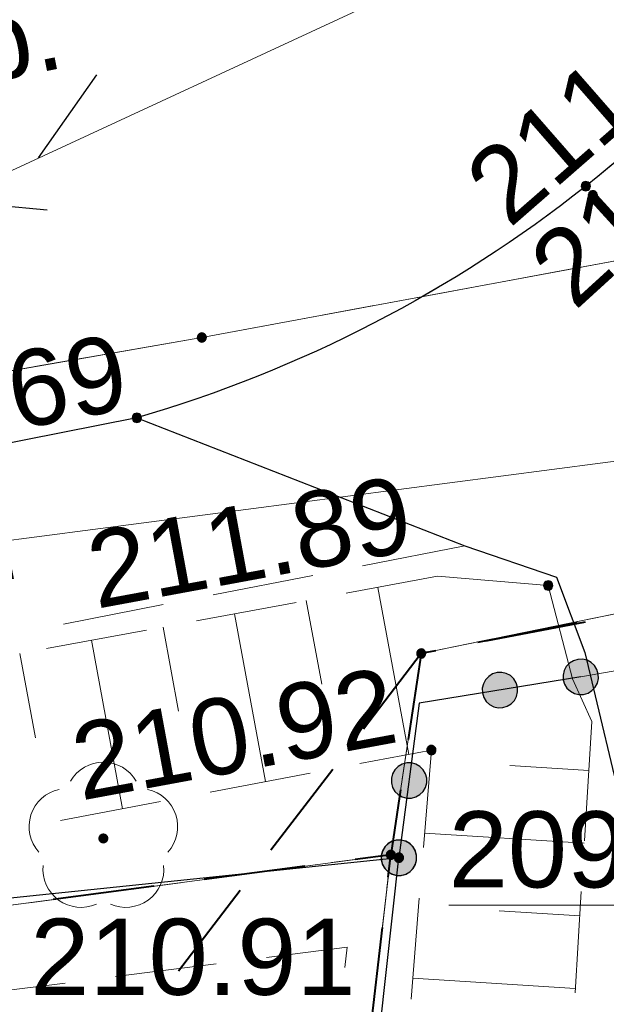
# Model space of a CAD drawing. Header units: metres. Extents: x 7419414 to 7419803, y 5549484 to 5549731.
# Tile 89 of 102: x 7419587 to 7419593, y 5549643 to 5549653. Entities that reach past the tile are written whole.
import ezdxf

# ---------------------------------------------------------------- set-up
doc = ezdxf.new("R2010")
doc.units = ezdxf.units.M
doc.header["$MEASUREMENT"] = 0
doc.layers.get('0').update_dxf_attribs({"color": 250})
for name, color, linetype, lineweight in [('EGDE', 7, 'Continuous', 13), ('EGUG', 96, 'Continuous', 13), ('GUPPRZ_O', 7, 'Continuous', 13), ('LINIE ROZGRANICZAJĄCE MPZP', 212, 'Continuous', 0), ('OBOP02_01', 96, 'Continuous', 13), ('OTKC', 7, 'Continuous', 13), ('OTKC_O', 7, 'Continuous', 13), ('OTKJ', 7, 'Continuous', 13), ('OTKJ_O', 7, 'Continuous', 13), ('OTKK', 7, 'Continuous', 30), ('OTOB', 7, 'Continuous', 13), ('OTOO', 7, 'Continuous', 30), ('OTRK', 7, 'Continuous', 13), ('OTRS_O', 7, 'Continuous', 13), ('PTTL05', 18, 'Continuous', 13), ('sutp', 250, 'Continuous', 0), ('SUWP', 5, 'Continuous', 13)]:
    doc.layers.add(name, color=color, linetype=linetype, lineweight=lineweight)
doc.styles.add('Arial', font='arial.ttf')

# ---------------------------------------------------------------- blocks, each defined once
blk = doc.blocks.new('OBOP02_01_1')
at = {"layer": 'OBOP02_01', "linetype": 'Continuous', "lineweight": 13}
h = blk.add_hatch(color=96, dxfattribs=at)
edge = h.paths.add_edge_path()
edge.add_arc((0, 0), 0.005, 0, 360)
at = {"layer": 'OBOP02_01', "color": 96, "linetype": 'Continuous', "lineweight": 13}
for centre, start, end in [((0, 0.0375), 30.14713, 149.85287), ((-0.03566, 0.01159), 102.14713, 221.85287), ((0.03566, 0.01159), 318.14713, 77.85287), ((-0.02204, -0.03034), 174.14717, 293.85287), ((0.02204, -0.03034), 246.14713, 5.85287)]:
    blk.add_arc(centre, 0.0375, start, end, dxfattribs=at)

msp = doc.modelspace()

# ---------------------------------------------------------------- hatches: boundary and pattern name
at = {"linetype": 'Continuous'}
for points in [[(7419592.85, 5549650.865), (7419592.8384, 5549650.8665), (7419592.8275, 5549650.871), (7419592.8182, 5549650.8782), (7419592.811, 5549650.8875), (7419592.8065, 5549650.8984), (7419592.805, 5549650.91), (7419592.8065, 5549650.9216), (7419592.811, 5549650.9325), (7419592.8182, 5549650.9418), (7419592.8275, 5549650.949), (7419592.8384, 5549650.9535), (7419592.85, 5549650.955), (7419592.8616, 5549650.9535), (7419592.8725, 5549650.949), (7419592.8818, 5549650.9418), (7419592.889, 5549650.9325), (7419592.8935, 5549650.9216), (7419592.895, 5549650.91), (7419592.8935, 5549650.8984), (7419592.889, 5549650.8875), (7419592.8818, 5549650.8782), (7419592.8725, 5549650.871), (7419592.8616, 5549650.8665)], [(7419592.92, 5549650.775), (7419592.9084, 5549650.7765), (7419592.8975, 5549650.781), (7419592.8882, 5549650.7882), (7419592.881, 5549650.7975), (7419592.8765, 5549650.8084), (7419592.875, 5549650.82), (7419592.8765, 5549650.8316), (7419592.881, 5549650.8425), (7419592.8882, 5549650.8518), (7419592.8975, 5549650.859), (7419592.9084, 5549650.8635), (7419592.92, 5549650.865), (7419592.9316, 5549650.8635), (7419592.9425, 5549650.859), (7419592.9518, 5549650.8518), (7419592.959, 5549650.8425), (7419592.9635, 5549650.8316), (7419592.965, 5549650.82), (7419592.9635, 5549650.8084), (7419592.959, 5549650.7975), (7419592.9518, 5549650.7882), (7419592.9425, 5549650.781), (7419592.9316, 5549650.7765)], [(7419589.07, 5549649.375), (7419589.0561, 5549649.3772), (7419589.0436, 5549649.3836), (7419589.0336, 5549649.3936), (7419589.0272, 5549649.4061), (7419589.025, 5549649.42), (7419589.0272, 5549649.4339), (7419589.0336, 5549649.4465), (7419589.0436, 5549649.4564), (7419589.0561, 5549649.4628), (7419589.07, 5549649.465), (7419589.0839, 5549649.4628), (7419589.0965, 5549649.4564), (7419589.1064, 5549649.4465), (7419589.1128, 5549649.4339), (7419589.115, 5549649.42), (7419589.1128, 5549649.4061), (7419589.1064, 5549649.3936), (7419589.0965, 5549649.3836), (7419589.0839, 5549649.3772)], [(7419588.43, 5549648.585), (7419588.4184, 5549648.5865), (7419588.4075, 5549648.591), (7419588.3982, 5549648.5982), (7419588.391, 5549648.6075), (7419588.3865, 5549648.6184), (7419588.385, 5549648.63), (7419588.3865, 5549648.6416), (7419588.391, 5549648.6525), (7419588.3982, 5549648.6618), (7419588.4075, 5549648.669), (7419588.4184, 5549648.6735), (7419588.43, 5549648.675), (7419588.4416, 5549648.6735), (7419588.4525, 5549648.669), (7419588.4618, 5549648.6618), (7419588.469, 5549648.6525), (7419588.4735, 5549648.6416), (7419588.475, 5549648.63), (7419588.4735, 5549648.6184), (7419588.469, 5549648.6075), (7419588.4618, 5549648.5982), (7419588.4525, 5549648.591), (7419588.4416, 5549648.5865)], [(7419592.48, 5549646.935), (7419592.4684, 5549646.9365), (7419592.4575, 5549646.941), (7419592.4482, 5549646.9482), (7419592.441, 5549646.9575), (7419592.4365, 5549646.9684), (7419592.435, 5549646.98), (7419592.4365, 5549646.9916), (7419592.441, 5549647.0025), (7419592.4482, 5549647.0118), (7419592.4575, 5549647.019), (7419592.4684, 5549647.0235), (7419592.48, 5549647.025), (7419592.4916, 5549647.0235), (7419592.5025, 5549647.019), (7419592.5118, 5549647.0118), (7419592.519, 5549647.0025), (7419592.5235, 5549646.9916), (7419592.525, 5549646.98), (7419592.5235, 5549646.9684), (7419592.519, 5549646.9575), (7419592.5118, 5549646.9482), (7419592.5025, 5549646.941), (7419592.4916, 5549646.9365)], [(7419591.23, 5549646.265), (7419591.2161, 5549646.2672), (7419591.2036, 5549646.2736), (7419591.1936, 5549646.2835), (7419591.1872, 5549646.2961), (7419591.185, 5549646.31), (7419591.1872, 5549646.3239), (7419591.1936, 5549646.3364), (7419591.2036, 5549646.3464), (7419591.2161, 5549646.3528), (7419591.23, 5549646.355), (7419591.2439, 5549646.3528), (7419591.2565, 5549646.3464), (7419591.2664, 5549646.3364), (7419591.2728, 5549646.3239), (7419591.275, 5549646.31), (7419591.2728, 5549646.2961), (7419591.2664, 5549646.2835), (7419591.2565, 5549646.2736), (7419591.2439, 5549646.2672)], [(7419592.7826, 5549645.9059), (7419592.7381, 5549645.9163), (7419592.6978, 5549645.9379), (7419592.6646, 5549645.9692), (7419592.6405, 5549646.008), (7419592.6273, 5549646.0518), (7419592.6259, 5549646.0974), (7419592.6363, 5549646.1419), (7419592.6579, 5549646.1822), (7419592.6892, 5549646.2154), (7419592.728, 5549646.2395), (7419592.7718, 5549646.2527), (7419592.8174, 5549646.2541), (7419592.8619, 5549646.2437), (7419592.9022, 5549646.2221), (7419592.9354, 5549646.1908), (7419592.9595, 5549646.152), (7419592.9727, 5549646.1082), (7419592.9741, 5549646.0626), (7419592.9637, 5549646.0181), (7419592.9421, 5549645.9778), (7419592.9108, 5549645.9446), (7419592.872, 5549645.9205), (7419592.8282, 5549645.9073)], [(7419591.9876, 5549645.7759), (7419591.9431, 5549645.7863), (7419591.9028, 5549645.8079), (7419591.8696, 5549645.8392), (7419591.8455, 5549645.878), (7419591.8323, 5549645.9218), (7419591.8309, 5549645.9674), (7419591.8413, 5549646.0119), (7419591.8629, 5549646.0522), (7419591.8942, 5549646.0854), (7419591.933, 5549646.1095), (7419591.9768, 5549646.1227), (7419592.0224, 5549646.1241), (7419592.0669, 5549646.1137), (7419592.1072, 5549646.0921), (7419592.1404, 5549646.0608), (7419592.1645, 5549646.022), (7419592.1777, 5549645.9782), (7419592.1791, 5549645.9326), (7419592.1687, 5549645.8881), (7419592.1471, 5549645.8478), (7419592.1158, 5549645.8146), (7419592.077, 5549645.7905), (7419592.0332, 5549645.7773)], [(7419591.9876, 5549645.7759), (7419591.9431, 5549645.7863), (7419591.9028, 5549645.8079), (7419591.8696, 5549645.8392), (7419591.8455, 5549645.878), (7419591.8323, 5549645.9218), (7419591.8309, 5549645.9674), (7419591.8413, 5549646.0119), (7419591.8629, 5549646.0522), (7419591.8942, 5549646.0854), (7419591.933, 5549646.1095), (7419591.9768, 5549646.1227), (7419592.0224, 5549646.1241), (7419592.0669, 5549646.1137), (7419592.1072, 5549646.0921), (7419592.1404, 5549646.0608), (7419592.1645, 5549646.022), (7419592.1777, 5549645.9782), (7419592.1791, 5549645.9326), (7419592.1687, 5549645.8881), (7419592.1471, 5549645.8478), (7419592.1158, 5549645.8146), (7419592.077, 5549645.7905), (7419592.0332, 5549645.7773)], [(7419591.33, 5549645.315), (7419591.3184, 5549645.3165), (7419591.3075, 5549645.321), (7419591.2982, 5549645.3282), (7419591.291, 5549645.3375), (7419591.2865, 5549645.3484), (7419591.285, 5549645.36), (7419591.2865, 5549645.3716), (7419591.291, 5549645.3825), (7419591.2982, 5549645.3918), (7419591.3075, 5549645.399), (7419591.3184, 5549645.4035), (7419591.33, 5549645.405), (7419591.3416, 5549645.4035), (7419591.3525, 5549645.399), (7419591.3618, 5549645.3918), (7419591.369, 5549645.3825), (7419591.3735, 5549645.3716), (7419591.375, 5549645.36), (7419591.3735, 5549645.3484), (7419591.369, 5549645.3375), (7419591.3618, 5549645.3282), (7419591.3525, 5549645.321), (7419591.3416, 5549645.3165)], [(7419591.0872, 5549644.8865), (7419591.043, 5549644.8983), (7419591.0035, 5549644.9212), (7419590.9712, 5549644.9535), (7419590.9483, 5549644.993), (7419590.9365, 5549645.0371), (7419590.9365, 5549645.0828), (7419590.9483, 5549645.127), (7419590.9712, 5549645.1665), (7419591.0035, 5549645.1988), (7419591.043, 5549645.2217), (7419591.0871, 5549645.2335), (7419591.1328, 5549645.2335), (7419591.177, 5549645.2217), (7419591.2165, 5549645.1988), (7419591.2488, 5549645.1665), (7419591.2717, 5549645.127), (7419591.2835, 5549645.0829), (7419591.2835, 5549645.0372), (7419591.2717, 5549644.993), (7419591.2488, 5549644.9535), (7419591.2165, 5549644.9212), (7419591.177, 5549644.8983), (7419591.1329, 5549644.8865)], [(7419591.0872, 5549644.8865), (7419591.043, 5549644.8983), (7419591.0035, 5549644.9212), (7419590.9712, 5549644.9535), (7419590.9483, 5549644.993), (7419590.9365, 5549645.0371), (7419590.9365, 5549645.0828), (7419590.9483, 5549645.127), (7419590.9712, 5549645.1665), (7419591.0035, 5549645.1988), (7419591.043, 5549645.2217), (7419591.0871, 5549645.2335), (7419591.1328, 5549645.2335), (7419591.177, 5549645.2217), (7419591.2165, 5549645.1988), (7419591.2488, 5549645.1665), (7419591.2717, 5549645.127), (7419591.2835, 5549645.0829), (7419591.2835, 5549645.0372), (7419591.2717, 5549644.993), (7419591.2488, 5549644.9535), (7419591.2165, 5549644.9212), (7419591.177, 5549644.8983), (7419591.1329, 5549644.8865)], [(7419591.0281, 5549644.1259), (7419590.9824, 5549644.1272), (7419590.9386, 5549644.1402), (7419590.8997, 5549644.1641), (7419590.8683, 5549644.1973), (7419590.8466, 5549644.2375), (7419590.8359, 5549644.2819), (7419590.8372, 5549644.3276), (7419590.8502, 5549644.3714), (7419590.8741, 5549644.4103), (7419590.9073, 5549644.4417), (7419590.9475, 5549644.4634), (7419590.9919, 5549644.4741), (7419591.0376, 5549644.4728), (7419591.0814, 5549644.4598), (7419591.1203, 5549644.4359), (7419591.1517, 5549644.4027), (7419591.1734, 5549644.3625), (7419591.1841, 5549644.3181), (7419591.1828, 5549644.2724), (7419591.1698, 5549644.2286), (7419591.1459, 5549644.1897), (7419591.1127, 5549644.1583), (7419591.0725, 5549644.1366)], [(7419590.9906, 5549644.1261), (7419590.9462, 5549644.137), (7419590.9062, 5549644.1591), (7419590.8733, 5549644.1908), (7419590.8497, 5549644.2299), (7419590.837, 5549644.2738), (7419590.8361, 5549644.3194), (7419590.847, 5549644.3638), (7419590.8691, 5549644.4038), (7419590.9008, 5549644.4367), (7419590.9399, 5549644.4603), (7419590.9838, 5549644.473), (7419591.0294, 5549644.4739), (7419591.0738, 5549644.463), (7419591.1138, 5549644.4409), (7419591.1467, 5549644.4092), (7419591.1703, 5549644.3701), (7419591.183, 5549644.3262), (7419591.1839, 5549644.2806), (7419591.173, 5549644.2362), (7419591.1509, 5549644.1962), (7419591.1192, 5549644.1633), (7419591.0801, 5549644.1397), (7419591.0362, 5549644.127)], [(7419590.9872, 5549644.1265), (7419590.943, 5549644.1383), (7419590.9035, 5549644.1612), (7419590.8712, 5549644.1935), (7419590.8483, 5549644.233), (7419590.8365, 5549644.2771), (7419590.8365, 5549644.3228), (7419590.8483, 5549644.367), (7419590.8712, 5549644.4065), (7419590.9035, 5549644.4388), (7419590.943, 5549644.4617), (7419590.9871, 5549644.4735), (7419591.0328, 5549644.4735), (7419591.077, 5549644.4617), (7419591.1165, 5549644.4388), (7419591.1488, 5549644.4065), (7419591.1717, 5549644.367), (7419591.1835, 5549644.3229), (7419591.1835, 5549644.2772), (7419591.1717, 5549644.233), (7419591.1488, 5549644.1935), (7419591.1165, 5549644.1612), (7419591.077, 5549644.1383), (7419591.0329, 5549644.1265)], [(7419590.93, 5549644.285), (7419590.9161, 5549644.2872), (7419590.9035, 5549644.2936), (7419590.8936, 5549644.3036), (7419590.8872, 5549644.3161), (7419590.885, 5549644.33), (7419590.8872, 5549644.3439), (7419590.8936, 5549644.3564), (7419590.9035, 5549644.3664), (7419590.9161, 5549644.3728), (7419590.93, 5549644.375), (7419590.9439, 5549644.3728), (7419590.9565, 5549644.3664), (7419590.9664, 5549644.3564), (7419590.9728, 5549644.3439), (7419590.975, 5549644.33), (7419590.9728, 5549644.3161), (7419590.9664, 5549644.3036), (7419590.9565, 5549644.2936), (7419590.9439, 5549644.2872)], [(7419591.01, 5549644.255), (7419590.9984, 5549644.2565), (7419590.9875, 5549644.261), (7419590.9782, 5549644.2682), (7419590.971, 5549644.2775), (7419590.9665, 5549644.2884), (7419590.965, 5549644.3), (7419590.9665, 5549644.3116), (7419590.971, 5549644.3225), (7419590.9782, 5549644.3318), (7419590.9875, 5549644.339), (7419590.9984, 5549644.3435), (7419591.01, 5549644.345), (7419591.0216, 5549644.3435), (7419591.0325, 5549644.339), (7419591.0418, 5549644.3318), (7419591.049, 5549644.3225), (7419591.0535, 5549644.3116), (7419591.055, 5549644.3), (7419591.0535, 5549644.2884), (7419591.049, 5549644.2775), (7419591.0418, 5549644.2682), (7419591.0325, 5549644.261), (7419591.0216, 5549644.2565)]]:
    msp.add_hatch(color=0, dxfattribs=at).paths.add_polyline_path(points)

# ---------------------------------------------------------------- linework, layer by layer
at = {"color": 0, "linetype": 'Continuous'}
for p, q in [((7419587.4605, 5549651.1869), (7419588.0353, 5549652.0041)), ((7419586.5531, 5549650.7667), (7419587.5481, 5549650.6765))]:
    msp.add_line(p, q, dxfattribs=at)
at = {"color": 0, "linetype": 'Continuous', "flags": 128}
for points in [[(7419592.805, 5549650.91), (7419592.8065, 5549650.8984), (7419592.811, 5549650.8875), (7419592.8182, 5549650.8782), (7419592.8275, 5549650.871), (7419592.8384, 5549650.8665), (7419592.85, 5549650.865), (7419592.8616, 5549650.8665), (7419592.8725, 5549650.871), (7419592.8818, 5549650.8782), (7419592.889, 5549650.8875), (7419592.8935, 5549650.8984), (7419592.895, 5549650.91), (7419592.8935, 5549650.9216), (7419592.889, 5549650.9325), (7419592.8818, 5549650.9418), (7419592.8725, 5549650.949), (7419592.8616, 5549650.9535), (7419592.85, 5549650.955), (7419592.8384, 5549650.9535), (7419592.8275, 5549650.949), (7419592.8182, 5549650.9418), (7419592.811, 5549650.9325), (7419592.8065, 5549650.9216), (7419592.805, 5549650.91)], [(7419592.875, 5549650.82), (7419592.8765, 5549650.8084), (7419592.881, 5549650.7975), (7419592.8882, 5549650.7882), (7419592.8975, 5549650.781), (7419592.9084, 5549650.7765), (7419592.92, 5549650.775), (7419592.9316, 5549650.7765), (7419592.9425, 5549650.781), (7419592.9518, 5549650.7882), (7419592.959, 5549650.7975), (7419592.9635, 5549650.8084), (7419592.965, 5549650.82), (7419592.9635, 5549650.8316), (7419592.959, 5549650.8425), (7419592.9518, 5549650.8518), (7419592.9425, 5549650.859), (7419592.9316, 5549650.8635), (7419592.92, 5549650.865), (7419592.9084, 5549650.8635), (7419592.8975, 5549650.859), (7419592.8882, 5549650.8518), (7419592.881, 5549650.8425), (7419592.8765, 5549650.8316), (7419592.875, 5549650.82)], [(7419589.07, 5549649.375), (7419589.0839, 5549649.3772), (7419589.0965, 5549649.3836), (7419589.1064, 5549649.3936), (7419589.1128, 5549649.4061), (7419589.115, 5549649.42), (7419589.1128, 5549649.4339), (7419589.1064, 5549649.4465), (7419589.0965, 5549649.4564), (7419589.0839, 5549649.4628), (7419589.07, 5549649.465), (7419589.0561, 5549649.4628), (7419589.0436, 5549649.4564), (7419589.0336, 5549649.4465), (7419589.0272, 5549649.4339), (7419589.025, 5549649.42), (7419589.0272, 5549649.4061), (7419589.0336, 5549649.3936), (7419589.0436, 5549649.3836), (7419589.0561, 5549649.3772), (7419589.07, 5549649.375)], [(7419588.385, 5549648.63), (7419588.3865, 5549648.6184), (7419588.391, 5549648.6075), (7419588.3982, 5549648.5982), (7419588.4075, 5549648.591), (7419588.4184, 5549648.5865), (7419588.43, 5549648.585), (7419588.4416, 5549648.5865), (7419588.4525, 5549648.591), (7419588.4618, 5549648.5982), (7419588.469, 5549648.6075), (7419588.4735, 5549648.6184), (7419588.475, 5549648.63), (7419588.4735, 5549648.6416), (7419588.469, 5549648.6525), (7419588.4618, 5549648.6618), (7419588.4525, 5549648.669), (7419588.4416, 5549648.6735), (7419588.43, 5549648.675), (7419588.4184, 5549648.6735), (7419588.4075, 5549648.669), (7419588.3982, 5549648.6618), (7419588.391, 5549648.6525), (7419588.3865, 5549648.6416), (7419588.385, 5549648.63)], [(7419592.435, 5549646.98), (7419592.4365, 5549646.9684), (7419592.441, 5549646.9575), (7419592.4482, 5549646.9482), (7419592.4575, 5549646.941), (7419592.4684, 5549646.9365), (7419592.48, 5549646.935), (7419592.4916, 5549646.9365), (7419592.5025, 5549646.941), (7419592.5118, 5549646.9482), (7419592.519, 5549646.9575), (7419592.5235, 5549646.9684), (7419592.525, 5549646.98), (7419592.5235, 5549646.9916), (7419592.519, 5549647.0025), (7419592.5118, 5549647.0118), (7419592.5025, 5549647.019), (7419592.4916, 5549647.0235), (7419592.48, 5549647.025), (7419592.4684, 5549647.0235), (7419592.4575, 5549647.019), (7419592.4482, 5549647.0118), (7419592.441, 5549647.0025), (7419592.4365, 5549646.9916), (7419592.435, 5549646.98)], [(7419591.23, 5549646.265), (7419591.2439, 5549646.2672), (7419591.2565, 5549646.2736), (7419591.2664, 5549646.2835), (7419591.2728, 5549646.2961), (7419591.275, 5549646.31), (7419591.2728, 5549646.3239), (7419591.2664, 5549646.3364), (7419591.2565, 5549646.3464), (7419591.2439, 5549646.3528), (7419591.23, 5549646.355), (7419591.2161, 5549646.3528), (7419591.2036, 5549646.3464), (7419591.1936, 5549646.3364), (7419591.1872, 5549646.3239), (7419591.185, 5549646.31), (7419591.1872, 5549646.2961), (7419591.1936, 5549646.2835), (7419591.2036, 5549646.2736), (7419591.2161, 5549646.2672), (7419591.23, 5549646.265)], [(7419592.9727, 5549646.1082), (7419592.9595, 5549646.152), (7419592.9354, 5549646.1908), (7419592.9022, 5549646.2221), (7419592.8619, 5549646.2437), (7419592.8174, 5549646.2541), (7419592.7718, 5549646.2527), (7419592.728, 5549646.2395), (7419592.6892, 5549646.2154), (7419592.6579, 5549646.1822), (7419592.6363, 5549646.1419), (7419592.6259, 5549646.0974), (7419592.6273, 5549646.0518), (7419592.6405, 5549646.008), (7419592.6646, 5549645.9692), (7419592.6978, 5549645.9379), (7419592.7381, 5549645.9163), (7419592.7826, 5549645.9059), (7419592.8282, 5549645.9073), (7419592.872, 5549645.9205), (7419592.9108, 5549645.9446), (7419592.9421, 5549645.9778), (7419592.9637, 5549646.0181), (7419592.9741, 5549646.0626), (7419592.9727, 5549646.1082)], [(7419592.1777, 5549645.9782), (7419592.1645, 5549646.022), (7419592.1404, 5549646.0608), (7419592.1072, 5549646.0921), (7419592.0669, 5549646.1137), (7419592.0224, 5549646.1241), (7419591.9768, 5549646.1227), (7419591.933, 5549646.1095), (7419591.8942, 5549646.0854), (7419591.8629, 5549646.0522), (7419591.8413, 5549646.0119), (7419591.8309, 5549645.9674), (7419591.8323, 5549645.9218), (7419591.8455, 5549645.878), (7419591.8696, 5549645.8392), (7419591.9028, 5549645.8079), (7419591.9431, 5549645.7863), (7419591.9876, 5549645.7759), (7419592.0332, 5549645.7773), (7419592.077, 5549645.7905), (7419592.1158, 5549645.8146), (7419592.1471, 5549645.8478), (7419592.1687, 5549645.8881), (7419592.1791, 5549645.9326), (7419592.1777, 5549645.9782)], [(7419592.1777, 5549645.9782), (7419592.1645, 5549646.022), (7419592.1404, 5549646.0608), (7419592.1072, 5549646.0921), (7419592.0669, 5549646.1137), (7419592.0224, 5549646.1241), (7419591.9768, 5549646.1227), (7419591.933, 5549646.1095), (7419591.8942, 5549646.0854), (7419591.8629, 5549646.0522), (7419591.8413, 5549646.0119), (7419591.8309, 5549645.9674), (7419591.8323, 5549645.9218), (7419591.8455, 5549645.878), (7419591.8696, 5549645.8392), (7419591.9028, 5549645.8079), (7419591.9431, 5549645.7863), (7419591.9876, 5549645.7759), (7419592.0332, 5549645.7773), (7419592.077, 5549645.7905), (7419592.1158, 5549645.8146), (7419592.1471, 5549645.8478), (7419592.1687, 5549645.8881), (7419592.1791, 5549645.9326), (7419592.1777, 5549645.9782)], [(7419591.285, 5549645.36), (7419591.2865, 5549645.3484), (7419591.291, 5549645.3375), (7419591.2982, 5549645.3282), (7419591.3075, 5549645.321), (7419591.3184, 5549645.3165), (7419591.33, 5549645.315), (7419591.3416, 5549645.3165), (7419591.3525, 5549645.321), (7419591.3618, 5549645.3282), (7419591.369, 5549645.3375), (7419591.3735, 5549645.3484), (7419591.375, 5549645.36), (7419591.3735, 5549645.3716), (7419591.369, 5549645.3825), (7419591.3618, 5549645.3918), (7419591.3525, 5549645.399), (7419591.3416, 5549645.4035), (7419591.33, 5549645.405), (7419591.3184, 5549645.4035), (7419591.3075, 5549645.399), (7419591.2982, 5549645.3918), (7419591.291, 5549645.3825), (7419591.2865, 5549645.3716), (7419591.285, 5549645.36)], [(7419591.1328, 5549645.2335), (7419591.0871, 5549645.2335), (7419591.043, 5549645.2217), (7419591.0035, 5549645.1988), (7419590.9712, 5549645.1665), (7419590.9483, 5549645.127), (7419590.9365, 5549645.0828), (7419590.9365, 5549645.0371), (7419590.9483, 5549644.993), (7419590.9712, 5549644.9535), (7419591.0035, 5549644.9212), (7419591.043, 5549644.8983), (7419591.0872, 5549644.8865), (7419591.1329, 5549644.8865), (7419591.177, 5549644.8983), (7419591.2165, 5549644.9212), (7419591.2488, 5549644.9535), (7419591.2717, 5549644.993), (7419591.2835, 5549645.0372), (7419591.2835, 5549645.0829), (7419591.2717, 5549645.127), (7419591.2488, 5549645.1665), (7419591.2165, 5549645.1988), (7419591.177, 5549645.2217), (7419591.1328, 5549645.2335)], [(7419591.1328, 5549645.2335), (7419591.0871, 5549645.2335), (7419591.043, 5549645.2217), (7419591.0035, 5549645.1988), (7419590.9712, 5549645.1665), (7419590.9483, 5549645.127), (7419590.9365, 5549645.0828), (7419590.9365, 5549645.0371), (7419590.9483, 5549644.993), (7419590.9712, 5549644.9535), (7419591.0035, 5549644.9212), (7419591.043, 5549644.8983), (7419591.0872, 5549644.8865), (7419591.1329, 5549644.8865), (7419591.177, 5549644.8983), (7419591.2165, 5549644.9212), (7419591.2488, 5549644.9535), (7419591.2717, 5549644.993), (7419591.2835, 5549645.0372), (7419591.2835, 5549645.0829), (7419591.2717, 5549645.127), (7419591.2488, 5549645.1665), (7419591.2165, 5549645.1988), (7419591.177, 5549645.2217), (7419591.1328, 5549645.2335)], [(7419591.1841, 5549644.3181), (7419591.1734, 5549644.3625), (7419591.1517, 5549644.4027), (7419591.1203, 5549644.4359), (7419591.0814, 5549644.4598), (7419591.0376, 5549644.4728), (7419590.9919, 5549644.4741), (7419590.9475, 5549644.4634), (7419590.9073, 5549644.4417), (7419590.8741, 5549644.4103), (7419590.8502, 5549644.3714), (7419590.8372, 5549644.3276), (7419590.8359, 5549644.2819), (7419590.8466, 5549644.2375), (7419590.8683, 5549644.1973), (7419590.8997, 5549644.1641), (7419590.9386, 5549644.1402), (7419590.9824, 5549644.1272), (7419591.0281, 5549644.1259), (7419591.0725, 5549644.1366), (7419591.1127, 5549644.1583), (7419591.1459, 5549644.1897), (7419591.1698, 5549644.2286), (7419591.1828, 5549644.2724), (7419591.1841, 5549644.3181)], [(7419590.9906, 5549644.1261), (7419591.0362, 5549644.127), (7419591.0801, 5549644.1397), (7419591.1192, 5549644.1633), (7419591.1509, 5549644.1962), (7419591.173, 5549644.2362), (7419591.1839, 5549644.2806), (7419591.183, 5549644.3262), (7419591.1703, 5549644.3701), (7419591.1467, 5549644.4092), (7419591.1138, 5549644.4409), (7419591.0738, 5549644.463), (7419591.0294, 5549644.4739), (7419590.9838, 5549644.473), (7419590.9399, 5549644.4603), (7419590.9008, 5549644.4367), (7419590.8691, 5549644.4038), (7419590.847, 5549644.3638), (7419590.8361, 5549644.3194), (7419590.837, 5549644.2738), (7419590.8497, 5549644.2299), (7419590.8733, 5549644.1908), (7419590.9062, 5549644.1591), (7419590.9462, 5549644.137), (7419590.9906, 5549644.1261)], [(7419591.0328, 5549644.4735), (7419590.9871, 5549644.4735), (7419590.943, 5549644.4617), (7419590.9035, 5549644.4388), (7419590.8712, 5549644.4065), (7419590.8483, 5549644.367), (7419590.8365, 5549644.3228), (7419590.8365, 5549644.2771), (7419590.8483, 5549644.233), (7419590.8712, 5549644.1935), (7419590.9035, 5549644.1612), (7419590.943, 5549644.1383), (7419590.9872, 5549644.1265), (7419591.0329, 5549644.1265), (7419591.077, 5549644.1383), (7419591.1165, 5549644.1612), (7419591.1488, 5549644.1935), (7419591.1717, 5549644.233), (7419591.1835, 5549644.2772), (7419591.1835, 5549644.3229), (7419591.1717, 5549644.367), (7419591.1488, 5549644.4065), (7419591.1165, 5549644.4388), (7419591.077, 5549644.4617), (7419591.0328, 5549644.4735)], [(7419590.93, 5549644.285), (7419590.9439, 5549644.2872), (7419590.9565, 5549644.2936), (7419590.9664, 5549644.3036), (7419590.9728, 5549644.3161), (7419590.975, 5549644.33), (7419590.9728, 5549644.3439), (7419590.9664, 5549644.3564), (7419590.9565, 5549644.3664), (7419590.9439, 5549644.3728), (7419590.93, 5549644.375), (7419590.9161, 5549644.3728), (7419590.9035, 5549644.3664), (7419590.8936, 5549644.3564), (7419590.8872, 5549644.3439), (7419590.885, 5549644.33), (7419590.8872, 5549644.3161), (7419590.8936, 5549644.3036), (7419590.9035, 5549644.2936), (7419590.9161, 5549644.2872), (7419590.93, 5549644.285)], [(7419590.965, 5549644.3), (7419590.9665, 5549644.2884), (7419590.971, 5549644.2775), (7419590.9782, 5549644.2682), (7419590.9875, 5549644.261), (7419590.9984, 5549644.2565), (7419591.01, 5549644.255), (7419591.0216, 5549644.2565), (7419591.0325, 5549644.261), (7419591.0418, 5549644.2682), (7419591.049, 5549644.2775), (7419591.0535, 5549644.2884), (7419591.055, 5549644.3), (7419591.0535, 5549644.3116), (7419591.049, 5549644.3225), (7419591.0418, 5549644.3318), (7419591.0325, 5549644.339), (7419591.0216, 5549644.3435), (7419591.01, 5549644.345), (7419590.9984, 5549644.3435), (7419590.9875, 5549644.339), (7419590.9782, 5549644.3318), (7419590.971, 5549644.3225), (7419590.9665, 5549644.3116), (7419590.965, 5549644.3)]]:
    msp.add_lwpolyline(points, close=True, dxfattribs=at)
at = {"layer": 'EGDE', "color": 250, "linetype": 'Continuous', "lineweight": 0, "flags": 128}
for points in [[(7419606.85, 5549663.64), (7419588.38, 5549660.2), (7419556.13, 5549655.93), (7419538.53, 5549652.48), (7419528.76, 5549648.51), (7419509.38, 5549641.39), (7419523.27, 5549643.29), (7419540.13, 5549643.06), (7419557.7, 5549643.96), (7419589.07, 5549649.42), (7419609.66, 5549653.24), (7419606.85, 5549663.64)], [(7419584.48, 5549588.54), (7419590.93, 5549644.33), (7419562.5, 5549640.55), (7419548.95, 5549525.8), (7419576.9, 5549524.47), (7419583.97, 5549584.15), (7419584.48, 5549588.54)]]:
    msp.add_lwpolyline(points, close=True, dxfattribs=at)
for points in [[(7419622.6875, 5549655.462), (7419619.81, 5549655.03), (7419609.66, 5549653.24), (7419589.07, 5549649.42), (7419557.7, 5549643.96), (7419540.13, 5549643.06), (7419523.27, 5549643.29), (7419509.38, 5549641.39), (7419462.29, 5549628.43), (7419462.45, 5549628.77), (7419446.03, 5549630.99), (7419446.66, 5549622.15), (7419435.7302, 5549501.6442)], [(7419439.3753, 5549501.4559), (7419449.43, 5549604.09), (7419450.45, 5549614.49), (7419451.3, 5549617.85), (7419452.51, 5549620.06), (7419454.77, 5549622.45), (7419458.98, 5549625.04), (7419462.38, 5549626.43), (7419462.7, 5549626.56), (7419482.9, 5549629.97), (7419487.71, 5549630.61), (7419562.5, 5549640.55), (7419590.93, 5549644.33), (7419591.23, 5549646.31), (7419603.9, 5549648.9), (7419609.52, 5549650.05), (7419619.85, 5549651.97), (7419622.3221, 5549652.3545)], [(7419622.3221, 5549652.3545), (7419619.85, 5549651.97), (7419609.52, 5549650.05), (7419603.9, 5549648.9), (7419591.23, 5549646.31), (7419590.93, 5549644.33), (7419584.48, 5549588.54), (7419614.4216, 5549585.1686)]]:
    msp.add_lwpolyline(points, dxfattribs=at)
at = {"layer": 'EGUG', "color": 96, "linetype": 'Continuous', "lineweight": 13}
for p, q in [((7419592.2366, 5549650.0075), (7419592.7283, 5549650.0987)), ((7419592.7283, 5549650.0987), (7419592.2366, 5549650.0075)), ((7419591.2534, 5549649.8251), (7419591.745, 5549649.9163)), ((7419591.745, 5549649.9163), (7419591.2534, 5549649.8251)), ((7419590.2702, 5549649.6427), (7419590.7618, 5549649.7339)), ((7419590.7618, 5549649.7339), (7419590.2702, 5549649.6427)), ((7419589.07, 5549649.42), (7419589.7786, 5549649.5515)), ((7419589.7786, 5549649.5515), (7419589.07, 5549649.42)), ((7419588.4091, 5549649.305), (7419589.07, 5549649.42)), ((7419589.07, 5549649.42), (7419588.4091, 5549649.305)), ((7419587.4239, 5549649.1335), (7419587.9165, 5549649.2192)), ((7419587.9165, 5549649.2192), (7419587.4239, 5549649.1335)), ((7419592.9112, 5549646.6537), (7419592.4214, 5549646.5535)), ((7419592.4214, 5549646.5535), (7419592.9112, 5549646.6537)), ((7419591.9315, 5549646.4534), (7419591.23, 5549646.31)), ((7419591.23, 5549646.31), (7419591.9315, 5549646.4534)), ((7419591.23, 5549646.31), (7419591.1924, 5549646.0615)), ((7419591.1924, 5549646.0615), (7419591.23, 5549646.31)), ((7419591.1175, 5549645.5672), (7419591.0425, 5549645.0728)), ((7419591.0425, 5549645.0728), (7419591.1175, 5549645.5672)), ((7419590.9676, 5549644.5785), (7419590.93, 5549644.33)), ((7419590.93, 5549644.33), (7419590.9676, 5549644.5785)), ((7419590.93, 5549644.33), (7419590.3451, 5549644.2522)), ((7419590.3451, 5549644.2522), (7419590.93, 5549644.33)), ((7419590.892, 5549644.0014), (7419590.93, 5549644.33)), ((7419590.93, 5549644.33), (7419590.892, 5549644.0014)), ((7419589.8494, 5549644.1863), (7419589.3538, 5549644.1204)), ((7419589.3538, 5549644.1204), (7419589.8494, 5549644.1863)), ((7419588.8581, 5549644.0545), (7419588.3625, 5549643.9886)), ((7419588.3625, 5549643.9886), (7419588.8581, 5549644.0545)), ((7419587.8669, 5549643.9227), (7419587.3712, 5549643.8568)), ((7419587.3712, 5549643.8568), (7419587.8669, 5549643.9227)), ((7419590.7772, 5549643.008), (7419590.8346, 5549643.5047)), ((7419590.8346, 5549643.5047), (7419590.7772, 5549643.008))]:
    msp.add_line(p, q, dxfattribs=at)
at = {"layer": 'GUPPRZ_O', "color": 36, "linetype": 'Continuous', "lineweight": 13, "flags": 128}
msp.add_lwpolyline([(7419595.72, 5549641.76), (7419594.58, 5549643.835), (7419591.5, 5549643.835)], dxfattribs=at)
at = {"layer": 'LINIE ROZGRANICZAJĄCE MPZP', "color": 30, "linetype": 'Continuous', "lineweight": 40}
for p, q in [((7419592.7642, 5549646.6135), (7419591.7832, 5549646.4194)), ((7419590.3578, 5549645.1691), (7419589.7504, 5549644.3747)), ((7419589.4468, 5549643.9775), (7419588.8394, 5549643.183))]:
    msp.add_line(p, q, dxfattribs=at)
at = {"layer": 'LINIE ROZGRANICZAJĄCE MPZP', "color": 212, "linetype": 'Continuous', "lineweight": 40}
for p, q in [((7419592.8447, 5549646.6189), (7419591.8626, 5549646.431)), ((7419590.9046, 5549644.1104), (7419590.93, 5549644.33)), ((7419590.0841, 5549644.2175), (7419589.0928, 5549644.0857)), ((7419588.5972, 5549644.0198), (7419587.6059, 5549643.888)), ((7419590.7323, 5549642.6203), (7419590.8472, 5549643.6137))]:
    msp.add_line(p, q, dxfattribs=at)
at = {"layer": 'LINIE ROZGRANICZAJĄCE MPZP', "color": 30, "linetype": 'Continuous', "lineweight": 40, "flags": 128}
msp.add_lwpolyline([(7419591.2927, 5549646.3224), (7419591.23, 5549646.31), (7419590.6615, 5549645.5663)], dxfattribs=at)
at = {"layer": 'LINIE ROZGRANICZAJĄCE MPZP', "color": 212, "linetype": 'Continuous', "lineweight": 40, "flags": 128}
for points in [[(7419591.3715, 5549646.3371), (7419591.23, 5549646.31), (7419591.1018, 5549645.4637)], [(7419591.0269, 5549644.9693), (7419590.93, 5549644.33), (7419590.5797, 5549644.2834)]]:
    msp.add_lwpolyline(points, dxfattribs=at)
at = {"layer": 'OTKC', "color": 250, "linetype": 'Continuous', "lineweight": 13}
for p, q in [((7419587.378, 5549648.4216), (7419588.43, 5549648.63)), ((7419588.43, 5549648.63), (7419589.1134, 5549648.3634)), ((7419589.5792, 5549648.1817), (7419590.5108, 5549647.8183)), ((7419590.9766, 5549647.6366), (7419591.66, 5549647.37)), ((7419591.66, 5549647.37), (7419590.6523, 5549647.1736)), ((7419590.1615, 5549647.078), (7419589.18, 5549646.8867)), ((7419588.6892, 5549646.791), (7419587.7077, 5549646.5998))]:
    msp.add_line(p, q, dxfattribs=at)
at = {"layer": 'OTKJ', "color": 250, "linetype": 'Continuous', "lineweight": 13}
for p, q in [((7419588.43, 5549648.63), (7419587.378, 5549648.4216)), ((7419589.8121, 5549648.0909), (7419588.43, 5549648.63)), ((7419591.66, 5549647.37), (7419590.2779, 5549647.9091)), ((7419592.56, 5549647.06), (7419591.66, 5549647.37)), ((7419592.84, 5549646.32), (7419592.56, 5549647.06)), ((7419593.25, 5549644.6), (7419592.84, 5549646.32))]:
    msp.add_line(p, q, dxfattribs=at)
at = {"layer": 'OTKJ', "color": 250, "linetype": 'Continuous', "lineweight": 13, "flags": 128}
for points in [[(7419592.245, 5549650.4593), (7419592.3213, 5549650.5131), (7419592.4034, 5549650.572), (7419592.485, 5549650.6315), (7419592.5662, 5549650.6917), (7419592.6468, 5549650.7525), (7419592.727, 5549650.8139), (7419592.8067, 5549650.8759), (7419592.886, 5549650.9386), (7419592.9647, 5549651.0018), (7419593.0429, 5549651.0657), (7419593.1207, 5549651.1302), (7419593.1979, 5549651.1953), (7419593.2746, 5549651.261), (7419593.3509, 5549651.3273), (7419593.4209, 5549651.3892)], [(7419593.4209, 5549651.3892), (7419593.3509, 5549651.3273), (7419593.2746, 5549651.261), (7419593.1979, 5549651.1953), (7419593.1207, 5549651.1302), (7419593.0429, 5549651.0657), (7419592.9647, 5549651.0018), (7419592.886, 5549650.9386), (7419592.8067, 5549650.8759), (7419592.727, 5549650.8139), (7419592.6468, 5549650.7525), (7419592.5662, 5549650.6917), (7419592.485, 5549650.6315), (7419592.4034, 5549650.572), (7419592.3213, 5549650.5131), (7419592.245, 5549650.4593)], [(7419590.5251, 5549649.4424), (7419590.5908, 5549649.4748), (7419590.681, 5549649.5202), (7419590.7709, 5549649.5663), (7419590.8604, 5549649.6132), (7419590.9495, 5549649.6607), (7419591.0383, 5549649.7089), (7419591.1267, 5549649.7578), (7419591.2147, 5549649.8074), (7419591.3023, 5549649.8576), (7419591.3895, 5549649.9086), (7419591.4763, 5549649.9602), (7419591.5627, 5549650.0125), (7419591.6487, 5549650.0655), (7419591.7343, 5549650.1191), (7419591.8195, 5549650.1734), (7419591.8301, 5549650.1803)], [(7419591.8301, 5549650.1803), (7419591.8195, 5549650.1734), (7419591.7343, 5549650.1191), (7419591.6487, 5549650.0655), (7419591.5627, 5549650.0125), (7419591.4763, 5549649.9602), (7419591.3895, 5549649.9086), (7419591.3023, 5549649.8576), (7419591.2147, 5549649.8074), (7419591.1267, 5549649.7578), (7419591.0383, 5549649.7089), (7419590.9495, 5549649.6607), (7419590.8604, 5549649.6132), (7419590.7709, 5549649.5663), (7419590.681, 5549649.5202), (7419590.5908, 5549649.4748), (7419590.5251, 5549649.4424)], [(7419588.43, 5549648.63), (7419588.5269, 5549648.6586), (7419588.6235, 5549648.6879), (7419588.72, 5549648.718), (7419588.8161, 5549648.7489), (7419588.9121, 5549648.7804), (7419589.0078, 5549648.8128), (7419589.1032, 5549648.8459), (7419589.1984, 5549648.8797), (7419589.2933, 5549648.9143), (7419589.3879, 5549648.9496), (7419589.4823, 5549648.9856), (7419589.5764, 5549649.0224), (7419589.6702, 5549649.0599), (7419589.7636, 5549649.0981), (7419589.8568, 5549649.1371), (7419589.9497, 5549649.1768), (7419590.0423, 5549649.2172), (7419590.0722, 5549649.2306)], [(7419590.0722, 5549649.2306), (7419590.0423, 5549649.2172), (7419589.9497, 5549649.1768), (7419589.8568, 5549649.1371), (7419589.7636, 5549649.0981), (7419589.6702, 5549649.0599), (7419589.5764, 5549649.0224), (7419589.4823, 5549648.9856), (7419589.3879, 5549648.9496), (7419589.2933, 5549648.9143), (7419589.1984, 5549648.8797), (7419589.1032, 5549648.8459), (7419589.0078, 5549648.8128), (7419588.9121, 5549648.7804), (7419588.8161, 5549648.7489), (7419588.72, 5549648.718), (7419588.6235, 5549648.6879), (7419588.5269, 5549648.6586), (7419588.43, 5549648.63)]]:
    msp.add_lwpolyline(points, dxfattribs=at)
at = {"layer": 'OTKK', "color": 250, "linetype": 'Continuous', "lineweight": 30, "flags": 128}
msp.add_lwpolyline([(7419598.2401, 5549675.5467, 0.239092), (7419595.88, 5549669.76), (7419597.11, 5549662.31), (7419597.4, 5549659.62, -0.178034), (7419596.08, 5549654.68, -0.195511), (7419588.43, 5549648.63), (7419579.95, 5549646.95), (7419574.61, 5549648.11)], format="xyb", dxfattribs=at)
msp.add_lwpolyline([(7419588.43, 5549648.63), (7419591.66, 5549647.37), (7419592.56, 5549647.06), (7419592.84, 5549646.32), (7419593.25, 5549644.6), (7419593.26, 5549642.62), (7419590.37, 5549618.39), (7419587.76, 5549597.15)], dxfattribs=at)
at = {"layer": 'OTOB', "color": 250, "linetype": 'Continuous', "lineweight": 13}
msp.add_line((7419592.8, 5549646.08), (7419598.06, 5549647.03), dxfattribs=at)
at = {"layer": 'OTOO', "color": 250, "linetype": 'Continuous', "lineweight": 30, "flags": 128}
for points in [[(7419592.8, 5549646.08), (7419591.21, 5549645.82), (7419591.01, 5549644.3)], [(7419591.01, 5549644.3), (7419582.35, 5549643.4), (7419562.67, 5549640.92), (7419551.54, 5549639.58), (7419539.75, 5549638.2), (7419533.17, 5549637.3), (7419497.84, 5549632.27), (7419497.36, 5549629.11)], [(7419577.24, 5549524.39), (7419579.86, 5549547.34), (7419581.94, 5549565.5), (7419583.97, 5549583.38), (7419586.18, 5549602.37), (7419588.48, 5549621.66), (7419591.01, 5549644.3)]]:
    msp.add_lwpolyline(points, dxfattribs=at)
at = {"layer": 'OTRK', "color": 250, "linetype": 'Continuous', "lineweight": 13}
for p, q in [((7419590.4908, 5549646.9037), (7419591.39, 5549647.07)), ((7419591.39, 5549647.07), (7419592.48, 5549646.98)), ((7419591.1061, 5549645.3175), (7419590.8021, 5549646.9613)), ((7419592.48, 5549646.98), (7419592.72, 5549646.06)), ((7419589.0158, 5549646.631), (7419589.9991, 5549646.8128)), ((7419590.0972, 5549646.8309), (7419590.2496, 5549646.0073)), ((7419589.6976, 5549645.0499), (7419589.3924, 5549646.7006)), ((7419588.6876, 5549646.5703), (7419588.8405, 5549645.7432)), ((7419587.5408, 5549646.3582), (7419588.5242, 5549646.5401)), ((7419588.2892, 5549644.7824), (7419587.9827, 5549646.4399)), ((7419587.2779, 5549646.3096), (7419587.4314, 5549645.4791)), ((7419592.72, 5549646.06), (7419592.91, 5549645.64)), ((7419592.91, 5549645.64), (7419592.8371, 5549644.4681)), ((7419591.33, 5549645.36), (7419590.6266, 5549645.2264)), ((7419591.2516, 5549644.4017), (7419591.33, 5549645.36)), ((7419592.8802, 5549645.1603), (7419592.1009, 5549645.2088)), ((7419590.1353, 5549645.1331), (7419589.1529, 5549644.9465)), ((7419588.6617, 5549644.8532), (7419587.6793, 5549644.6666)), ((7419592.8356, 5549644.4449), (7419591.2631, 5549644.5427)), ((7419592.806, 5549643.969), (7419592.744, 5549642.971)), ((7419591.1292, 5549642.9067), (7419591.2108, 5549643.9033)), ((7419592.7911, 5549643.7295), (7419591.9979, 5549643.7788)), ((7419592.7466, 5549643.0141), (7419591.1462, 5549643.1136))]:
    msp.add_line(p, q, dxfattribs=at)
at = {"layer": 'PTTL05', "color": 250, "linetype": 'Continuous', "lineweight": 13}
for p, q in [((7419589.2105, 5549643.256), (7419588.2185, 5549643.1299)), ((7419587.7225, 5549643.0668), (7419586.7304, 5549642.9407))]:
    msp.add_line(p, q, dxfattribs=at)
at = {"layer": 'PTTL05', "color": 250, "linetype": 'Continuous', "lineweight": 13, "flags": 128}
msp.add_lwpolyline([(7419590.4763, 5549643.2213), (7419590.5, 5549643.42), (7419589.7065, 5549643.3191)], dxfattribs=at)
at = {"layer": 'sutp', "color": 30, "linetype": 'Continuous', "lineweight": 13, "flags": 128}
msp.add_lwpolyline([(7419623.8267, 5549665.1503), (7419613.49, 5549663.24), (7419574.92, 5549645.38), (7419528.03, 5549639.59), (7419487.59, 5549631.16)], dxfattribs=at)
at = {"layer": 'SUWP', "color": 5, "linetype": 'Continuous', "lineweight": 13, "flags": 128}
msp.add_lwpolyline([(7419598.93, 5549648.37), (7419598.54, 5549648.91), (7419586.99, 5549647.4), (7419579.92, 5549646.43), (7419574.1, 5549643.47), (7419543.09, 5549640.19), (7419500.56, 5549634.4)], dxfattribs=at)

# ---------------------------------------------------------------- block references
at = {"layer": 'OBOP02_01', "color": 96, "linetype": 'Continuous', "lineweight": 13, "xscale": 10, "yscale": 10, "zscale": 10}
msp.add_blockref('OBOP02_01_1', (7419588.1, 5549644.49), dxfattribs=at)

# ---------------------------------------------------------------- texts
at = {"layer": 'GUPPRZ_O', "color": 36, "linetype": 'Continuous', "lineweight": 0, "style": 'Arial'}
msp.add_text('209.51', height=0.75, dxfattribs=at).set_placement((7419591.5, 5549644.0075))
at = {"layer": 'OTKC_O', "color": 250, "linetype": 'Continuous', "lineweight": 0, "style": 'Arial'}
msp.add_text('ch.kb.', height=0.75, rotation=11.01801, dxfattribs=at).set_placement((7419584.57, 5549646.53))
at = {"layer": 'OTKJ_O', "color": 250, "linetype": 'Continuous', "lineweight": 0, "style": 'Arial'}
msp.add_text('j.mb.', height=0.75, rotation=11.20601, dxfattribs=at).set_placement((7419585.51, 5549651.64))
at = {"layer": 'OTRS_O', "color": 250, "linetype": 'Continuous', "lineweight": 0, "style": 'Arial'}
for s, rotation, p in [('211.80', 41.14265, (7419592.0971, 5549650.4876)), ('211.86', 42.35361, (7419592.7406, 5549649.6759)), ('211.69', 10.79704, (7419585.2349, 5549648.1285)), ('211.89', 10.47674, (7419588.0306, 5549646.7492)), ('210.92', 10.47674, (7419587.8784, 5549644.8619))]:
    msp.add_text(s, height=0.75, rotation=rotation, dxfattribs=at).set_placement(p)
msp.add_text('210.91', height=0.75, dxfattribs=at).set_placement((7419587.3802, 5549642.9507))

doc.saveas('drawing.dxf')
